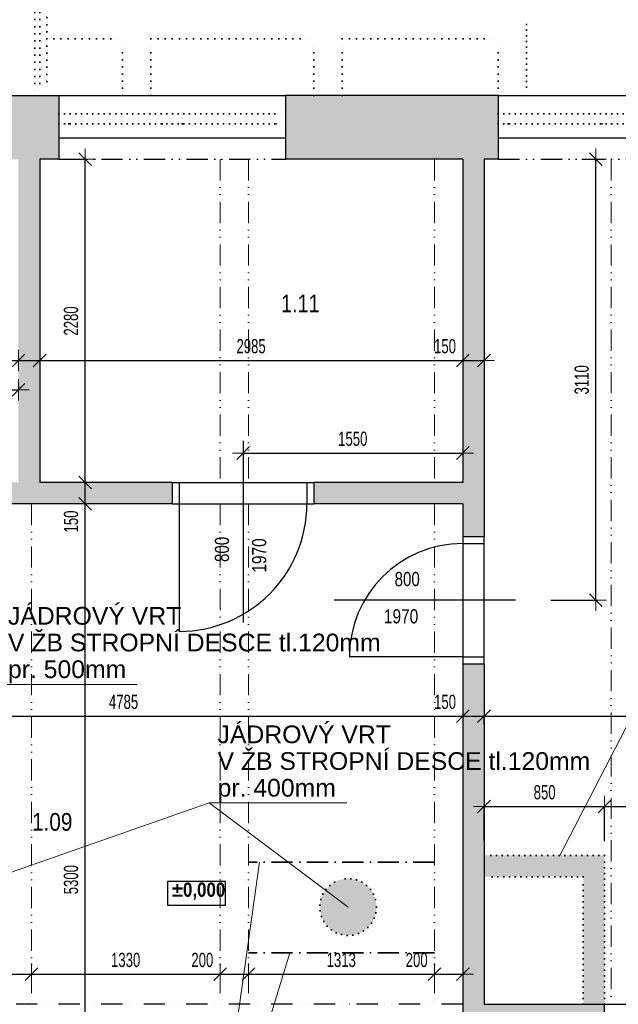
# Model space of a CAD drawing. Header units: millimetres. Extents: x -19215 to 25158, y -68454 to -42345.
# Tile 16 of 23: x 2101 to 6325, y -53567 to -46623. Entities that reach past the tile are written whole.
import ezdxf

# ---------------------------------------------------------------- set-up
doc = ezdxf.new("R2010")
doc.units = ezdxf.units.MM
doc.header["$PDMODE"] = 65
for name, pattern in [('Cerchovana_1', [250, 150, -50, 0, -50]), ('JIS_08_37', [50, 0, -50]), ('JIS_09_15', [300, 150, -50, 0, -50, 0, -50]), ('Teckovana 0.5x_2', [40, 0, -40])]:
    doc.linetypes.add(name, pattern=pattern)
for name, color, linetype, lineweight in [('XR$1$1.NP - STÁVAJÍCÍ_1', 7, 'Continuous', 25), ('XR$2$1.NP - KOTY_1', 7, 'Continuous', 25), ('XR$3$BOURÁNÍ_1', 7, 'Continuous', 25)]:
    doc.layers.add(name, color=color, linetype=linetype, lineweight=lineweight)
doc.styles.add('ARIAL', font='ARIAL.TTF')
doc.styles.add('ARIALNARROW', font='ARIALN.TTF')
doc.dimstyles.new('DIMSTYLE_11', dxfattribs={"dimtxt": 100, "dimasz": 150, "dimexe": 0, "dimexo": 0, "dimgap": 50, "dimtad": 2, "dimdec": 0, "dimrnd": 5, "dimdsep": 46, "dimtxsty": 'ARIALNARROW', "dimblk1": 'ALL_ML_STRICH', "dimblk2": 'ALL_ML_STRICH', "dimsah": 1, "dimcen": 0, "dimclrd": 96, "dimclre": 96, "dimclrt": 96, "dimadec": 0, "dimazin": 0, "dimtfac": 1, "dimtdec": 0, "dimtix": 1, "dimtmove": 2, "dimatfit": 3, "dimfxl": 0, "dimtvp": 1.2, "dimtzin": 0, "dimlwd": 0, "dimlwe": 13, "dimarcsym": 0})
doc.dimstyles.new('DIMSTYLE_3', dxfattribs={"dimtxt": 100, "dimasz": 150, "dimexe": 0, "dimexo": 0, "dimgap": 50, "dimtad": 2, "dimdec": 0, "dimrnd": 5, "dimdsep": 46, "dimtxsty": 'ARIALNARROW', "dimblk1": 'ALL_ML_STRICH', "dimblk2": 'ALL_ML_STRICH', "dimsah": 1, "dimcen": 0, "dimclrd": 96, "dimclre": 96, "dimclrt": 96, "dimadec": 0, "dimazin": 0, "dimtfac": 1, "dimtdec": 0, "dimtix": 1, "dimtmove": 2, "dimatfit": 3, "dimfxl": 0, "dimtzin": 0, "dimlwd": 0, "dimlwe": 13, "dimarcsym": 0})
doc.dimstyles.new('DIMSTYLE_5', dxfattribs={"dimtxt": 100, "dimasz": 150, "dimexe": 0, "dimexo": 0, "dimgap": 50, "dimtad": 2, "dimdec": 0, "dimrnd": 1, "dimzin": 12, "dimdsep": 46, "dimtxsty": 'ARIALNARROW', "dimblk1": 'ALL_ML_STRICH', "dimblk2": 'ALL_ML_STRICH', "dimsah": 1, "dimcen": 0, "dimclrd": 5, "dimclre": 5, "dimclrt": 5, "dimadec": 0, "dimazin": 0, "dimtfac": 1, "dimtdec": 0, "dimtix": 1, "dimtmove": 2, "dimatfit": 3, "dimfxl": 0, "dimtvp": 1.2, "dimtzin": 0, "dimlwd": 0, "dimlwe": 13, "dimarcsym": 0})
doc.dimstyles.new('DIMSTYLE_6', dxfattribs={"dimtxt": 100, "dimasz": 150, "dimexe": 0, "dimexo": 0, "dimgap": 50, "dimtad": 2, "dimdec": 0, "dimrnd": 1, "dimzin": 12, "dimdsep": 46, "dimtxsty": 'ARIALNARROW', "dimblk1": 'ALL_ML_STRICH', "dimblk2": 'ALL_ML_STRICH', "dimsah": 1, "dimcen": 0, "dimclrd": 5, "dimclre": 5, "dimclrt": 5, "dimadec": 0, "dimazin": 0, "dimtfac": 1, "dimtdec": 0, "dimtix": 1, "dimtmove": 2, "dimatfit": 3, "dimfxl": 0, "dimtzin": 0, "dimlwd": 0, "dimlwe": 13, "dimarcsym": 0})
doc.dimstyles.new('DIMSTYLE_7', dxfattribs={"dimtxt": 100, "dimasz": 150, "dimexe": 0, "dimexo": 0, "dimgap": 50, "dimtad": 2, "dimdec": 0, "dimrnd": 1, "dimzin": 12, "dimdsep": 46, "dimtxsty": 'ARIALNARROW', "dimblk1": 'ALL_ML_STRICH', "dimblk2": 'ALL_ML_STRICH', "dimsah": 1, "dimcen": 0, "dimclrd": 5, "dimclre": 5, "dimclrt": 5, "dimadec": 0, "dimazin": 0, "dimtfac": 1, "dimtdec": 0, "dimtix": 1, "dimtmove": 2, "dimatfit": 3, "dimfxl": 0, "dimtvp": 1.2, "dimtzin": 0, "dimlwd": 0, "dimlwe": 13, "dimarcsym": 0})
pattern_1 = [(0, (6000, 6000), (3000, 3000), [3000, -3000]), (90, (6000, 6000), (-3000, 3000), [3000, -3000])]

# ---------------------------------------------------------------- blocks, each defined once
blk = doc.blocks.new('ALL_ML_STRICH')
at = {"color": 0, "linetype": 'ByBlock', "lineweight": -2}
for p, q in [((0, -0.5), (0, 0.5)), ((-1, 0), (0.5, 0)), ((-0.3, -0.3), (0.3, 0.3))]:
    blk.add_line(p, q, dxfattribs=at)
blk = doc.blocks.new('*D32')
at = {"layer": 'DEFPOINTS', "color": 5, "linetype": 'Continuous', "lineweight": 13}
for p in [(1984.7, -53320.8), (2184.7, -53328.8), (1984.7, -53354.3)]:
    blk.add_point(p, dxfattribs=at)
at = {"layer": 'XR$1$1.NP - STÁVAJÍCÍ_1', "color": 5, "linetype": 'Continuous', "lineweight": -2}
for p, q in [((1984.7, -53354.3), (1984.7, -53354.3)), ((1984.7, -53354.3), (2184.7, -53354.3)), ((2184.7, -53354.3), (2184.7, -53354.3))]:
    blk.add_line(p, q, dxfattribs=at)
at = {"layer": 'XR$1$1.NP - STÁVAJÍCÍ_1', "color": 5, "linetype": 'Continuous', "lineweight": 13, "xscale": 150, "yscale": 150, "zscale": 150, "rotation": 180}
blk.add_blockref('ALL_ML_STRICH', (1984.7, -53354.3), dxfattribs=at)
at = {"layer": 'XR$1$1.NP - STÁVAJÍCÍ_1', "color": 5, "linetype": 'Continuous', "lineweight": 13, "xscale": 150, "yscale": 150, "zscale": 150}
blk.add_blockref('ALL_ML_STRICH', (2184.7, -53354.3), dxfattribs=at)
at = {"layer": 'XR$1$1.NP - STÁVAJÍCÍ_1', "color": 5, "linetype": 'Continuous', "lineweight": 13, "insert": (1859.5, -53254.3), "char_height": 100, "width": 243.429, "attachment_point": 5, "style": 'ARIALNARROW'}
blk.add_mtext('\\W0.81;\\A1;{200}', dxfattribs=at)
blk = doc.blocks.new('*D33')
at = {"layer": 'DEFPOINTS', "color": 5, "linetype": 'Continuous', "lineweight": 13}
for p in [(2184.7, -53328.8), (2184.7, -53354.3), (3514.7, -53352.7)]:
    blk.add_point(p, dxfattribs=at)
at = {"layer": 'XR$1$1.NP - STÁVAJÍCÍ_1', "color": 5, "linetype": 'Continuous', "lineweight": -2}
for p, q in [((2184.7, -53354.3), (2184.7, -53354.3)), ((2184.7, -53354.3), (3514.7, -53354.3)), ((3514.7, -53354.3), (3514.7, -53354.3))]:
    blk.add_line(p, q, dxfattribs=at)
at = {"layer": 'XR$1$1.NP - STÁVAJÍCÍ_1', "color": 5, "linetype": 'Continuous', "lineweight": 13, "xscale": 150, "yscale": 150, "zscale": 150, "rotation": 180}
blk.add_blockref('ALL_ML_STRICH', (2184.7, -53354.3), dxfattribs=at)
at = {"layer": 'XR$1$1.NP - STÁVAJÍCÍ_1', "color": 5, "linetype": 'Continuous', "lineweight": 13, "xscale": 150, "yscale": 150, "zscale": 150}
blk.add_blockref('ALL_ML_STRICH', (3514.7, -53354.3), dxfattribs=at)
at = {"layer": 'XR$1$1.NP - STÁVAJÍCÍ_1', "color": 5, "linetype": 'Continuous', "lineweight": 13, "insert": (2848.6, -53254.3), "char_height": 100, "width": 324.571, "attachment_point": 5, "style": 'ARIALNARROW'}
blk.add_mtext('\\W0.81;\\A1;{1330}', dxfattribs=at)
blk = doc.blocks.new('*D34')
at = {"layer": 'DEFPOINTS', "color": 5, "linetype": 'Continuous', "lineweight": 13}
for p in [(3514.7, -53352.7), (3514.7, -53354.3), (3714.7, -53348.7)]:
    blk.add_point(p, dxfattribs=at)
at = {"layer": 'XR$1$1.NP - STÁVAJÍCÍ_1', "color": 5, "linetype": 'Continuous', "lineweight": -2}
for p, q in [((3514.7, -53354.3), (3514.7, -53354.3)), ((3514.7, -53354.3), (3714.7, -53354.3)), ((3714.7, -53354.3), (3714.7, -53354.3))]:
    blk.add_line(p, q, dxfattribs=at)
at = {"layer": 'XR$1$1.NP - STÁVAJÍCÍ_1', "color": 5, "linetype": 'Continuous', "lineweight": 13, "xscale": 150, "yscale": 150, "zscale": 150, "rotation": 180}
blk.add_blockref('ALL_ML_STRICH', (3514.7, -53354.3), dxfattribs=at)
at = {"layer": 'XR$1$1.NP - STÁVAJÍCÍ_1', "color": 5, "linetype": 'Continuous', "lineweight": 13, "xscale": 150, "yscale": 150, "zscale": 150}
blk.add_blockref('ALL_ML_STRICH', (3714.7, -53354.3), dxfattribs=at)
at = {"layer": 'XR$1$1.NP - STÁVAJÍCÍ_1', "color": 5, "linetype": 'Continuous', "lineweight": 13, "insert": (3389.5, -53254.3), "char_height": 100, "width": 243.429, "attachment_point": 5, "style": 'ARIALNARROW'}
blk.add_mtext('\\W0.81;\\A1;{200}', dxfattribs=at)
blk = doc.blocks.new('*D35')
at = {"layer": 'DEFPOINTS', "color": 5, "linetype": 'Continuous', "lineweight": 13}
for p in [(3714.7, -53348.7), (3714.7, -53354.3), (5027.2, -53358.2)]:
    blk.add_point(p, dxfattribs=at)
at = {"layer": 'XR$1$1.NP - STÁVAJÍCÍ_1', "color": 5, "linetype": 'Continuous', "lineweight": -2}
for p, q in [((3714.7, -53354.3), (3714.7, -53354.3)), ((3714.7, -53354.3), (5027.2, -53354.3)), ((5027.2, -53354.3), (5027.2, -53354.3))]:
    blk.add_line(p, q, dxfattribs=at)
at = {"layer": 'XR$1$1.NP - STÁVAJÍCÍ_1', "color": 5, "linetype": 'Continuous', "lineweight": 13, "xscale": 150, "yscale": 150, "zscale": 150, "rotation": 180}
blk.add_blockref('ALL_ML_STRICH', (3714.7, -53354.3), dxfattribs=at)
at = {"layer": 'XR$1$1.NP - STÁVAJÍCÍ_1', "color": 5, "linetype": 'Continuous', "lineweight": 13, "xscale": 150, "yscale": 150, "zscale": 150}
blk.add_blockref('ALL_ML_STRICH', (5027.2, -53354.3), dxfattribs=at)
at = {"layer": 'XR$1$1.NP - STÁVAJÍCÍ_1', "color": 5, "linetype": 'Continuous', "lineweight": 13, "insert": (4369.8, -53254.3), "char_height": 100, "width": 324.571, "attachment_point": 5, "style": 'ARIALNARROW'}
blk.add_mtext('\\W0.81;\\A1;{1313}', dxfattribs=at)
blk = doc.blocks.new('*D36')
at = {"layer": 'DEFPOINTS', "color": 5, "linetype": 'Continuous', "lineweight": 13}
for p in [(5027.2, -53354.3), (5027.2, -53358.2), (5227.2, -53333.3)]:
    blk.add_point(p, dxfattribs=at)
at = {"layer": 'XR$1$1.NP - STÁVAJÍCÍ_1', "color": 5, "linetype": 'Continuous', "lineweight": -2}
for p, q in [((5027.2, -53354.3), (5027.2, -53354.3)), ((5027.2, -53354.3), (5227.2, -53354.3)), ((5227.2, -53354.3), (5227.2, -53354.3))]:
    blk.add_line(p, q, dxfattribs=at)
at = {"layer": 'XR$1$1.NP - STÁVAJÍCÍ_1', "color": 5, "linetype": 'Continuous', "lineweight": 13, "xscale": 150, "yscale": 150, "zscale": 150, "rotation": 180}
blk.add_blockref('ALL_ML_STRICH', (5027.2, -53354.3), dxfattribs=at)
at = {"layer": 'XR$1$1.NP - STÁVAJÍCÍ_1', "color": 5, "linetype": 'Continuous', "lineweight": 13, "xscale": 150, "yscale": 150, "zscale": 150}
blk.add_blockref('ALL_ML_STRICH', (5227.2, -53354.3), dxfattribs=at)
at = {"layer": 'XR$1$1.NP - STÁVAJÍCÍ_1', "color": 5, "linetype": 'Continuous', "lineweight": 13, "insert": (4902, -53254.3), "char_height": 100, "width": 243.429, "attachment_point": 5, "style": 'ARIALNARROW'}
blk.add_mtext('\\W0.81;\\A1;{200}', dxfattribs=at)
blk = doc.blocks.new('*D74')
at = {"layer": 'DEFPOINTS', "color": 96, "linetype": 'Continuous', "lineweight": 13}
for p in [(442.2, -51534.2), (442.2, -51534.2), (5227.2, -51534.6)]:
    blk.add_point(p, dxfattribs=at)
at = {"layer": 'XR$2$1.NP - KOTY_1', "color": 96, "linetype": 'Continuous', "lineweight": -2}
for p, q in [((5227.2, -51434.6), (5227.2, -51534.2)), ((442.2, -51534.2), (442.2, -51534.2)), ((442.2, -51534.2), (5227.2, -51534.2))]:
    blk.add_line(p, q, dxfattribs=at)
at = {"layer": 'XR$2$1.NP - KOTY_1', "color": 96, "linetype": 'Continuous', "lineweight": 13, "xscale": 150, "yscale": 150, "zscale": 150, "rotation": 180}
blk.add_blockref('ALL_ML_STRICH', (442.2, -51534.2), dxfattribs=at)
at = {"layer": 'XR$2$1.NP - KOTY_1', "color": 96, "linetype": 'Continuous', "lineweight": 13, "xscale": 150, "yscale": 150, "zscale": 150}
blk.add_blockref('ALL_ML_STRICH', (5227.2, -51534.2), dxfattribs=at)
at = {"layer": 'XR$2$1.NP - KOTY_1', "color": 96, "linetype": 'Continuous', "lineweight": 13, "insert": (2833.6, -51434.2), "char_height": 100, "width": 324.571, "attachment_point": 5, "style": 'ARIALNARROW'}
blk.add_mtext('\\W0.81;\\A1;{4785}', dxfattribs=at)
blk = doc.blocks.new('*D75')
at = {"layer": 'DEFPOINTS', "color": 96, "linetype": 'Continuous', "lineweight": 13}
for p in [(5377.2, -51492.6), (5227.2, -51534.2), (5227.2, -51534.6)]:
    blk.add_point(p, dxfattribs=at)
at = {"layer": 'XR$2$1.NP - KOTY_1', "color": 96, "linetype": 'Continuous', "lineweight": -2}
for p, q in [((5227.2, -51434.6), (5227.2, -51534.2)), ((5227.2, -51534.2), (5377.2, -51534.2)), ((5377.2, -51592.6), (5377.2, -51534.2))]:
    blk.add_line(p, q, dxfattribs=at)
at = {"layer": 'XR$2$1.NP - KOTY_1', "color": 96, "linetype": 'Continuous', "lineweight": 13, "xscale": 150, "yscale": 150, "zscale": 150, "rotation": 180}
blk.add_blockref('ALL_ML_STRICH', (5227.2, -51534.2), dxfattribs=at)
at = {"layer": 'XR$2$1.NP - KOTY_1', "color": 96, "linetype": 'Continuous', "lineweight": 13, "xscale": 150, "yscale": 150, "zscale": 150}
blk.add_blockref('ALL_ML_STRICH', (5377.2, -51534.2), dxfattribs=at)
at = {"layer": 'XR$2$1.NP - KOTY_1', "color": 96, "linetype": 'Continuous', "lineweight": 13, "insert": (5102, -51434.2), "char_height": 100, "width": 243.429, "attachment_point": 5, "style": 'ARIALNARROW'}
blk.add_mtext('\\W0.81;\\A1;{150}', dxfattribs=at)
blk = doc.blocks.new('*D76')
at = {"layer": 'DEFPOINTS', "color": 96, "linetype": 'Continuous', "lineweight": 13}
for p in [(5377.2, -51492.6), (5377.2, -51534.2), (17177.2, -51545.2)]:
    blk.add_point(p, dxfattribs=at)
at = {"layer": 'XR$2$1.NP - KOTY_1', "color": 96, "linetype": 'Continuous', "lineweight": -2}
for p, q in [((17177.2, -51445.2), (17177.2, -51534.2)), ((5377.2, -51592.6), (5377.2, -51534.2)), ((5377.2, -51534.2), (17177.2, -51534.2))]:
    blk.add_line(p, q, dxfattribs=at)
at = {"layer": 'XR$2$1.NP - KOTY_1', "color": 96, "linetype": 'Continuous', "lineweight": 13, "xscale": 150, "yscale": 150, "zscale": 150, "rotation": 180}
blk.add_blockref('ALL_ML_STRICH', (5377.2, -51534.2), dxfattribs=at)
at = {"layer": 'XR$2$1.NP - KOTY_1', "color": 96, "linetype": 'Continuous', "lineweight": 13, "xscale": 150, "yscale": 150, "zscale": 150}
blk.add_blockref('ALL_ML_STRICH', (17177.2, -51534.2), dxfattribs=at)
at = {"layer": 'XR$2$1.NP - KOTY_1', "color": 96, "linetype": 'Continuous', "lineweight": 13, "insert": (11272.5, -51434.2), "char_height": 100, "width": 405.714, "attachment_point": 5, "style": 'ARIALNARROW'}
blk.add_mtext('\\W0.81;\\A1;{11800}', dxfattribs=at)
blk = doc.blocks.new('*D87')
at = {"layer": 'DEFPOINTS', "color": 96, "linetype": 'Continuous', "lineweight": 13}
for p in [(5377.2, -52171.9), (5377.2, -52516.7), (6227.2, -52516.7)]:
    blk.add_point(p, dxfattribs=at)
at = {"layer": 'XR$2$1.NP - KOTY_1', "color": 96, "linetype": 'Continuous', "lineweight": -2}
for p, q in [((5377.2, -52416.7), (5377.2, -52171.9)), ((5377.2, -52171.9), (6227.2, -52171.9)), ((6227.2, -52416.7), (6227.2, -52171.9))]:
    blk.add_line(p, q, dxfattribs=at)
at = {"layer": 'XR$2$1.NP - KOTY_1', "color": 96, "linetype": 'Continuous', "lineweight": 13, "xscale": 150, "yscale": 150, "zscale": 150, "rotation": 180}
blk.add_blockref('ALL_ML_STRICH', (5377.2, -52171.9), dxfattribs=at)
at = {"layer": 'XR$2$1.NP - KOTY_1', "color": 96, "linetype": 'Continuous', "lineweight": 13, "xscale": 150, "yscale": 150, "zscale": 150}
blk.add_blockref('ALL_ML_STRICH', (6227.2, -52171.9), dxfattribs=at)
at = {"layer": 'XR$2$1.NP - KOTY_1', "color": 96, "linetype": 'Continuous', "lineweight": 13, "insert": (5804.7, -52071.9), "char_height": 100, "width": 243.429, "attachment_point": 5, "style": 'ARIALNARROW'}
blk.add_mtext('\\W0.81;\\A1;{850}', dxfattribs=at)
blk = doc.blocks.new('*D88')
at = {"layer": 'DEFPOINTS', "color": 96, "linetype": 'Continuous', "lineweight": 13}
for p in [(6227.2, -52171.9), (6227.2, -52516.7), (7527.2, -52605)]:
    blk.add_point(p, dxfattribs=at)
at = {"layer": 'XR$2$1.NP - KOTY_1', "color": 96, "linetype": 'Continuous', "lineweight": -2}
for p, q in [((6227.2, -52416.7), (6227.2, -52171.9)), ((6227.2, -52171.9), (7527.2, -52171.9)), ((7527.2, -52505), (7527.2, -52171.9))]:
    blk.add_line(p, q, dxfattribs=at)
at = {"layer": 'XR$2$1.NP - KOTY_1', "color": 96, "linetype": 'Continuous', "lineweight": 13, "xscale": 150, "yscale": 150, "zscale": 150, "rotation": 180}
blk.add_blockref('ALL_ML_STRICH', (6227.2, -52171.9), dxfattribs=at)
at = {"layer": 'XR$2$1.NP - KOTY_1', "color": 96, "linetype": 'Continuous', "lineweight": 13, "xscale": 150, "yscale": 150, "zscale": 150}
blk.add_blockref('ALL_ML_STRICH', (7527.2, -52171.9), dxfattribs=at)
at = {"layer": 'XR$2$1.NP - KOTY_1', "color": 96, "linetype": 'Continuous', "lineweight": 13, "insert": (6876.1, -52071.9), "char_height": 100, "width": 324.571, "attachment_point": 5, "style": 'ARIALNARROW'}
blk.add_mtext('\\W0.81;\\A1;{1300}', dxfattribs=at)
blk = doc.blocks.new('*D100')
at = {"layer": 'DEFPOINTS', "color": 96, "linetype": 'Continuous', "lineweight": 13}
for p in [(2559.7, -50036.7), (2557.3, -55336.7), (2563.4, -55336.7)]:
    blk.add_point(p, dxfattribs=at)
at = {"layer": 'XR$2$1.NP - KOTY_1', "color": 96, "linetype": 'Continuous', "lineweight": -2}
for p, q in [((2659.7, -50036.7), (2563.4, -50036.7)), ((2563.4, -55336.7), (2563.4, -50036.7)), ((2657.3, -55336.7), (2563.4, -55336.7))]:
    blk.add_line(p, q, dxfattribs=at)
at = {"layer": 'XR$2$1.NP - KOTY_1', "color": 96, "linetype": 'Continuous', "lineweight": 13, "xscale": 150, "yscale": 150, "zscale": 150}
for p, rotation in [((2563.4, -50036.7), 90), ((2563.4, -55336.7), 270)]:
    blk.add_blockref('ALL_ML_STRICH', p, dxfattribs=dict(at, rotation=rotation))
at = {"layer": 'XR$2$1.NP - KOTY_1', "color": 96, "linetype": 'Continuous', "lineweight": 13, "insert": (2463.4, -52687.7), "char_height": 100, "width": 324.571, "attachment_point": 5, "rotation": 90, "style": 'ARIALNARROW'}
blk.add_mtext('\\W0.81;\\A1;{5300}', dxfattribs=at)
blk = doc.blocks.new('*D101')
at = {"layer": 'DEFPOINTS', "color": 96, "linetype": 'Continuous', "lineweight": 13}
for p in [(2559.7, -49886.7), (2559.7, -50036.7), (2563.4, -50036.7)]:
    blk.add_point(p, dxfattribs=at)
at = {"layer": 'XR$2$1.NP - KOTY_1', "color": 96, "linetype": 'Continuous', "lineweight": -2}
for p, q in [((2659.7, -49886.7), (2563.4, -49886.7)), ((2563.4, -50036.7), (2563.4, -49886.7)), ((2659.7, -50036.7), (2563.4, -50036.7))]:
    blk.add_line(p, q, dxfattribs=at)
at = {"layer": 'XR$2$1.NP - KOTY_1', "color": 96, "linetype": 'Continuous', "lineweight": 13, "xscale": 150, "yscale": 150, "zscale": 150}
for p, rotation in [((2563.4, -49886.7), 90), ((2563.4, -50036.7), 270)]:
    blk.add_blockref('ALL_ML_STRICH', p, dxfattribs=dict(at, rotation=rotation))
at = {"layer": 'XR$2$1.NP - KOTY_1', "color": 96, "linetype": 'Continuous', "lineweight": 13, "insert": (2463.4, -50161.8), "char_height": 100, "width": 243.429, "attachment_point": 5, "rotation": 90, "style": 'ARIALNARROW'}
blk.add_mtext('\\W0.81;\\A1;{150}', dxfattribs=at)
blk = doc.blocks.new('*D102')
at = {"layer": 'DEFPOINTS', "color": 96, "linetype": 'Continuous', "lineweight": 13}
for p in [(2576.4, -47606.7), (2559.7, -49886.7), (2563.4, -49886.7)]:
    blk.add_point(p, dxfattribs=at)
at = {"layer": 'XR$2$1.NP - KOTY_1', "color": 96, "linetype": 'Continuous', "lineweight": -2}
for p, q in [((2476.4, -47606.7), (2563.4, -47606.7)), ((2563.4, -49886.7), (2563.4, -47606.7)), ((2659.7, -49886.7), (2563.4, -49886.7))]:
    blk.add_line(p, q, dxfattribs=at)
at = {"layer": 'XR$2$1.NP - KOTY_1', "color": 96, "linetype": 'Continuous', "lineweight": 13, "xscale": 150, "yscale": 150, "zscale": 150}
for p, rotation in [((2563.4, -47606.7), 90), ((2563.4, -49886.7), 270)]:
    blk.add_blockref('ALL_ML_STRICH', p, dxfattribs=dict(at, rotation=rotation))
at = {"layer": 'XR$2$1.NP - KOTY_1', "color": 96, "linetype": 'Continuous', "lineweight": 13, "insert": (2463.4, -48747.7), "char_height": 100, "width": 324.571, "attachment_point": 5, "rotation": 90, "style": 'ARIALNARROW'}
blk.add_mtext('\\W0.81;\\A1;{2280}', dxfattribs=at)
blk = doc.blocks.new('*D128')
at = {"layer": 'DEFPOINTS', "color": 96, "linetype": 'Continuous', "lineweight": 13}
for p in [(3677.2, -49678.9), (3677.2, -49700.4), (5227.2, -49700.4)]:
    blk.add_point(p, dxfattribs=at)
at = {"layer": 'XR$2$1.NP - KOTY_1', "color": 96, "linetype": 'Continuous', "lineweight": -2}
for p, q in [((3677.2, -49600.4), (3677.2, -49678.9)), ((5227.2, -49600.4), (5227.2, -49678.9)), ((3677.2, -49678.9), (5227.2, -49678.9))]:
    blk.add_line(p, q, dxfattribs=at)
at = {"layer": 'XR$2$1.NP - KOTY_1', "color": 96, "linetype": 'Continuous', "lineweight": 13, "xscale": 150, "yscale": 150, "zscale": 150, "rotation": 180}
blk.add_blockref('ALL_ML_STRICH', (3677.2, -49678.9), dxfattribs=at)
at = {"layer": 'XR$2$1.NP - KOTY_1', "color": 96, "linetype": 'Continuous', "lineweight": 13, "xscale": 150, "yscale": 150, "zscale": 150}
blk.add_blockref('ALL_ML_STRICH', (5227.2, -49678.9), dxfattribs=at)
at = {"layer": 'XR$2$1.NP - KOTY_1', "color": 96, "linetype": 'Continuous', "lineweight": 13, "insert": (4451.1, -49578.9), "char_height": 100, "width": 324.571, "attachment_point": 5, "style": 'ARIALNARROW'}
blk.add_mtext('\\W0.81;\\A1;{1550}', dxfattribs=at)
blk = doc.blocks.new('*D130')
at = {"layer": 'DEFPOINTS', "color": 96, "linetype": 'Continuous', "lineweight": 13}
for p in [(1292.2, -49233.8), (1292.2, -49306), (2092.2, -49306)]:
    blk.add_point(p, dxfattribs=at)
at = {"layer": 'XR$2$1.NP - KOTY_1', "color": 96, "linetype": 'Continuous', "lineweight": -2}
for p, q in [((1292.2, -49206), (1292.2, -49233.8)), ((2092.2, -49206), (2092.2, -49233.8)), ((1292.2, -49233.8), (2092.2, -49233.8))]:
    blk.add_line(p, q, dxfattribs=at)
at = {"layer": 'XR$2$1.NP - KOTY_1', "color": 96, "linetype": 'Continuous', "lineweight": 13, "xscale": 150, "yscale": 150, "zscale": 150, "rotation": 180}
blk.add_blockref('ALL_ML_STRICH', (1292.2, -49233.8), dxfattribs=at)
at = {"layer": 'XR$2$1.NP - KOTY_1', "color": 96, "linetype": 'Continuous', "lineweight": 13, "xscale": 150, "yscale": 150, "zscale": 150}
blk.add_blockref('ALL_ML_STRICH', (2092.2, -49233.8), dxfattribs=at)
at = {"layer": 'XR$2$1.NP - KOTY_1', "color": 96, "linetype": 'Continuous', "lineweight": 13, "insert": (1694.7, -49133.8), "char_height": 100, "width": 243.429, "attachment_point": 5, "style": 'ARIALNARROW'}
blk.add_mtext('\\W0.81;\\A1;{800}', dxfattribs=at)
blk = doc.blocks.new('*D162')
at = {"layer": 'DEFPOINTS', "color": 96, "linetype": 'Continuous', "lineweight": 13}
for p in [(6166.5, -47606.7), (5748.7, -50716.7), (6166.5, -50716.7)]:
    blk.add_point(p, dxfattribs=at)
at = {"layer": 'XR$2$1.NP - KOTY_1', "color": 96, "linetype": 'Continuous', "lineweight": -2}
for p, q in [((6066.5, -47606.7), (6166.5, -47606.7)), ((6166.5, -50716.7), (6166.5, -47606.7)), ((5848.7, -50716.7), (6166.5, -50716.7))]:
    blk.add_line(p, q, dxfattribs=at)
at = {"layer": 'XR$2$1.NP - KOTY_1', "color": 96, "linetype": 'Continuous', "lineweight": 13, "xscale": 150, "yscale": 150, "zscale": 150}
for p, rotation in [((6166.5, -47606.7), 90), ((6166.5, -50716.7), 270)]:
    blk.add_blockref('ALL_ML_STRICH', p, dxfattribs=dict(at, rotation=rotation))
at = {"layer": 'XR$2$1.NP - KOTY_1', "color": 96, "linetype": 'Continuous', "lineweight": 13, "insert": (6066.5, -49162.7), "char_height": 100, "width": 324.571, "attachment_point": 5, "rotation": 90, "style": 'ARIALNARROW'}
blk.add_mtext('\\W0.81;\\A1;{3110}', dxfattribs=at)
blk = doc.blocks.new('*D261')
at = {"layer": 'DEFPOINTS', "color": 96, "linetype": 'Continuous', "lineweight": 13}
for p in [(442.2, -48865.4), (442.2, -49026), (2092.2, -49026)]:
    blk.add_point(p, dxfattribs=at)
at = {"layer": 'XR$2$1.NP - KOTY_1', "color": 96, "linetype": 'Continuous', "lineweight": -2}
for p, q in [((442.2, -48965.4), (442.2, -49026)), ((442.2, -49026), (2092.2, -49026)), ((2092.2, -49026), (2092.2, -49026))]:
    blk.add_line(p, q, dxfattribs=at)
at = {"layer": 'XR$2$1.NP - KOTY_1', "color": 96, "linetype": 'Continuous', "lineweight": 13, "xscale": 150, "yscale": 150, "zscale": 150, "rotation": 180}
blk.add_blockref('ALL_ML_STRICH', (442.2, -49026), dxfattribs=at)
at = {"layer": 'XR$2$1.NP - KOTY_1', "color": 96, "linetype": 'Continuous', "lineweight": 13, "xscale": 150, "yscale": 150, "zscale": 150}
blk.add_blockref('ALL_ML_STRICH', (2092.2, -49026), dxfattribs=at)
at = {"layer": 'XR$2$1.NP - KOTY_1', "color": 96, "linetype": 'Continuous', "lineweight": 13, "insert": (1266.1, -48926), "char_height": 100, "width": 324.571, "attachment_point": 5, "style": 'ARIALNARROW'}
blk.add_mtext('\\W0.81;\\A1;{1650}', dxfattribs=at)
blk = doc.blocks.new('*D262')
at = {"layer": 'DEFPOINTS', "color": 96, "linetype": 'Continuous', "lineweight": 13}
for p in [(2092.2, -49026), (2092.2, -49026), (2242.2, -49026)]:
    blk.add_point(p, dxfattribs=at)
at = {"layer": 'XR$2$1.NP - KOTY_1', "color": 96, "linetype": 'Continuous', "lineweight": -2}
for p, q in [((2092.2, -49026), (2092.2, -49026)), ((2092.2, -49026), (2242.2, -49026)), ((2242.2, -49026), (2242.2, -49026))]:
    blk.add_line(p, q, dxfattribs=at)
at = {"layer": 'XR$2$1.NP - KOTY_1', "color": 96, "linetype": 'Continuous', "lineweight": 13, "xscale": 150, "yscale": 150, "zscale": 150, "rotation": 180}
blk.add_blockref('ALL_ML_STRICH', (2092.2, -49026), dxfattribs=at)
at = {"layer": 'XR$2$1.NP - KOTY_1', "color": 96, "linetype": 'Continuous', "lineweight": 13, "xscale": 150, "yscale": 150, "zscale": 150}
blk.add_blockref('ALL_ML_STRICH', (2242.2, -49026), dxfattribs=at)
at = {"layer": 'XR$2$1.NP - KOTY_1', "color": 96, "linetype": 'Continuous', "lineweight": 13, "insert": (1967, -48926), "char_height": 100, "width": 243.429, "attachment_point": 5, "style": 'ARIALNARROW'}
blk.add_mtext('\\W0.81;\\A1;{150}', dxfattribs=at)
blk = doc.blocks.new('*D263')
at = {"layer": 'DEFPOINTS', "color": 96, "linetype": 'Continuous', "lineweight": 13}
for p in [(2242.2, -49026), (2242.2, -49026), (5227.2, -49026)]:
    blk.add_point(p, dxfattribs=at)
at = {"layer": 'XR$2$1.NP - KOTY_1', "color": 96, "linetype": 'Continuous', "lineweight": -2}
for p, q in [((2242.2, -49026), (2242.2, -49026)), ((2242.2, -49026), (5227.2, -49026)), ((5227.2, -49026), (5227.2, -49026))]:
    blk.add_line(p, q, dxfattribs=at)
at = {"layer": 'XR$2$1.NP - KOTY_1', "color": 96, "linetype": 'Continuous', "lineweight": 13, "xscale": 150, "yscale": 150, "zscale": 150, "rotation": 180}
blk.add_blockref('ALL_ML_STRICH', (2242.2, -49026), dxfattribs=at)
at = {"layer": 'XR$2$1.NP - KOTY_1', "color": 96, "linetype": 'Continuous', "lineweight": 13, "xscale": 150, "yscale": 150, "zscale": 150}
blk.add_blockref('ALL_ML_STRICH', (5227.2, -49026), dxfattribs=at)
at = {"layer": 'XR$2$1.NP - KOTY_1', "color": 96, "linetype": 'Continuous', "lineweight": 13, "insert": (3733.6, -48926), "char_height": 100, "width": 324.571, "attachment_point": 5, "style": 'ARIALNARROW'}
blk.add_mtext('\\W0.81;\\A1;{2985}', dxfattribs=at)
blk = doc.blocks.new('*D264')
at = {"layer": 'DEFPOINTS', "color": 96, "linetype": 'Continuous', "lineweight": 13}
for p in [(5227.2, -49026), (5227.2, -49026), (5377.2, -49026)]:
    blk.add_point(p, dxfattribs=at)
at = {"layer": 'XR$2$1.NP - KOTY_1', "color": 96, "linetype": 'Continuous', "lineweight": -2}
for p, q in [((5227.2, -49026), (5227.2, -49026)), ((5227.2, -49026), (5377.2, -49026)), ((5377.2, -49026), (5377.2, -49026))]:
    blk.add_line(p, q, dxfattribs=at)
at = {"layer": 'XR$2$1.NP - KOTY_1', "color": 96, "linetype": 'Continuous', "lineweight": 13, "xscale": 150, "yscale": 150, "zscale": 150, "rotation": 180}
blk.add_blockref('ALL_ML_STRICH', (5227.2, -49026), dxfattribs=at)
at = {"layer": 'XR$2$1.NP - KOTY_1', "color": 96, "linetype": 'Continuous', "lineweight": 13, "xscale": 150, "yscale": 150, "zscale": 150}
blk.add_blockref('ALL_ML_STRICH', (5377.2, -49026), dxfattribs=at)
at = {"layer": 'XR$2$1.NP - KOTY_1', "color": 96, "linetype": 'Continuous', "lineweight": 13, "insert": (5102, -48926), "char_height": 100, "width": 243.429, "attachment_point": 5, "style": 'ARIALNARROW'}
blk.add_mtext('\\W0.81;\\A1;{150}', dxfattribs=at)

msp = doc.modelspace()

# ---------------------------------------------------------------- hatches: boundary and pattern name
at = {"layer": 'XR$1$1.NP - STÁVAJÍCÍ_1', "linetype": 'Continuous', "lineweight": 35}
h = msp.add_hatch(dxfattribs=at)
h.set_pattern_fill('VZOR', scale=3000, style=0, pattern_type=2)
h.set_pattern_definition(pattern_1)
h.paths.add_polyline_path([(2827.2, -46776.7), (2292.2, -46776.7), (2292.2, -47176.7), (2827.2, -47176.7)], flags=0)
h = msp.add_hatch(dxfattribs=at)
h.set_pattern_fill('VZOR', scale=3000, style=0, pattern_type=2)
h.set_pattern_definition(pattern_1)
h.paths.add_polyline_path([(3027.2, -47176.7), (4177.2, -47176.7), (4177.2, -46776.7), (3027.2, -46776.7)], flags=0)
h = msp.add_hatch(dxfattribs=at)
h.set_pattern_fill('VZOR', scale=3000, style=0, pattern_type=2)
h.set_pattern_definition(pattern_1)
h.paths.add_polyline_path([(5477.2, -46777.1), (4377.2, -46777.1), (4377.2, -47177.1), (5477.2, -47177.1)], flags=0)
at = {"layer": 'XR$1$1.NP - STÁVAJÍCÍ_1', "linetype": 'Continuous', "lineweight": 13}
for points in [[(2242.2, -47606.7), (2377.2, -47606.7), (2377.2, -47156.7), (2042.2, -47156.7), (2042.2, -47606.7), (2092.2, -47606.7), (2092.2, -49886.7), (2042.2, -49886.7), (2042.2, -50036.7), (3177.2, -50036.7), (3177.2, -49886.7), (2242.2, -49886.7)], [(5477.2, -47156.7), (3977.2, -47156.7), (3977.2, -47606.7), (5227.2, -47606.7), (5227.2, -49886.7), (4177.2, -49886.7), (4177.2, -50036.7), (5227.2, -50036.7), (5227.2, -50266.7), (5377.2, -50266.7), (5377.2, -47606.7), (5477.2, -47606.7)], [(6227.2, -53566.7), (5377.2, -53566.7), (5377.2, -51166.7), (5227.2, -51166.7), (5227.2, -54266.7), (5377.2, -54266.7), (5377.2, -54166.7), (8477.2, -54166.7), (8477.2, -53566.7), (7527.2, -53566.7), (7527.2, -54016.7), (6227.2, -54016.7)]]:
    msp.add_hatch(color=254, dxfattribs=at).paths.add_polyline_path(points)
at = {"layer": 'XR$3$BOURÁNÍ_1', "linetype": 'Continuous', "lineweight": 35}
for points in [[(5377.2, -52666.7), (6077.2, -52666.7), (6077.2, -53566.7), (6227.2, -53566.7), (6227.2, -52516.7), (5377.2, -52516.7)], [(4615.3, -52846.1), (4606.3, -52812.4), (4591.6, -52780.8), (4571.6, -52752.2), (4546.9, -52727.6), (4518.4, -52707.6), (4486.8, -52692.8), (4453.1, -52683.8), (4418.4, -52680.8), (4383.6, -52683.8), (4350, -52692.8), (4318.4, -52707.6), (4289.8, -52727.6), (4265.2, -52752.2), (4245.2, -52780.8), (4230.4, -52812.4), (4221.4, -52846.1), (4218.4, -52880.8), (4221.4, -52915.5), (4230.4, -52949.2), (4245.2, -52980.8), (4265.2, -53009.3), (4289.8, -53034), (4318.4, -53054), (4350, -53068.7), (4383.6, -53077.7), (4418.4, -53080.8), (4453.1, -53077.7), (4486.8, -53068.7), (4518.4, -53054), (4546.9, -53034), (4571.6, -53009.3), (4591.6, -52980.8), (4606.3, -52949.2), (4615.3, -52915.5), (4618.4, -52880.8)]]:
    msp.add_hatch(color=2, dxfattribs=at).paths.add_polyline_path(points)

# ---------------------------------------------------------------- linework, layer by layer
at = {"layer": 'XR$1$1.NP - STÁVAJÍCÍ_1', "color": 7, "linetype": 'JIS_08_37', "lineweight": 35}
for p, q in [((2207.2, -43666.7), (2207.2, -47156.7)), ((2242.2, -43666.7), (2242.2, -47156.7)), ((2292.2, -45906.7), (2292.2, -47156.7)), ((2292.2, -46756.7), (2827.2, -46756.7)), ((2827.2, -47156.7), (2827.2, -46756.7)), ((3027.2, -47156.7), (3027.2, -46756.7)), ((3027.2, -46756.7), (4177.2, -46756.7)), ((4177.2, -47156.7), (4177.2, -46756.7)), ((4377.2, -46756.7), (5477.2, -46756.7)), ((4377.2, -47156.7), (4377.2, -46756.7)), ((5477.2, -47156.7), (5477.2, -46756.7))]:
    msp.add_line(p, q, dxfattribs=at)
at = {"layer": 'XR$1$1.NP - STÁVAJÍCÍ_1', "color": 250, "linetype": 'Continuous', "lineweight": 25}
for p, q in [((2042.2, -47156.7), (2377.2, -47156.7)), ((2377.2, -47156.7), (2377.2, -47606.7)), ((2377.2, -47156.7), (3977.2, -47156.7)), ((3977.2, -47156.7), (3977.2, -47606.7)), ((5477.2, -47156.7), (3977.2, -47156.7)), ((5477.2, -47156.7), (5477.2, -47606.7)), ((5477.2, -47156.7), (7877.2, -47156.7)), ((2377.2, -47456.7), (3977.2, -47456.7)), ((5477.2, -47456.7), (7877.2, -47456.7)), ((2242.2, -47606.7), (2242.2, -49886.7)), ((2377.2, -47606.7), (2242.2, -47606.7)), ((5227.2, -47606.7), (3977.2, -47606.7)), ((5227.2, -47606.7), (5227.2, -49886.7)), ((5377.2, -47606.7), (5377.2, -50266.7)), ((5477.2, -47606.7), (5377.2, -47606.7)), ((3177.2, -49886.7), (2242.2, -49886.7)), ((3177.2, -49886.7), (4177.2, -49886.7)), ((3177.2, -49886.7), (3177.2, -50036.7)), ((3227.2, -49886.7), (3227.2, -50036.7)), ((4127.2, -49886.7), (4127.2, -50036.7)), ((5227.2, -49886.7), (4177.2, -49886.7)), ((4177.2, -49886.7), (4177.2, -50036.7)), ((3177.2, -50036.7), (2042.2, -50036.7)), ((3177.2, -50036.7), (4177.2, -50036.7)), ((3227.2, -50036.7), (3227.2, -50936.7)), ((5227.2, -50036.7), (4177.2, -50036.7)), ((5227.2, -50036.7), (5227.2, -50266.7)), ((5227.2, -50266.7), (5377.2, -50266.7)), ((5227.2, -50266.7), (5227.2, -51166.7)), ((5377.2, -51166.7), (5377.2, -50266.7)), ((5227.2, -50316.7), (5377.2, -50316.7)), ((5227.2, -51116.7), (4427.2, -51116.7)), ((5227.2, -51116.7), (5377.2, -51116.7)), ((5227.2, -51166.7), (5377.2, -51166.7)), ((5227.2, -51166.7), (5227.2, -54266.7)), ((5377.2, -51166.7), (5377.2, -53566.7)), ((5377.2, -53566.7), (7527.2, -53566.7)), ((6227.2, -54016.7), (6227.2, -53566.7))]:
    msp.add_line(p, q, dxfattribs=at)
at = {"layer": 'XR$1$1.NP - STÁVAJÍCÍ_1', "color": 7, "linetype": 'Teckovana 0.5x_2', "lineweight": 35}
for p, q in [((2377.2, -47286.7), (3977.2, -47286.7)), ((2447.2, -47356.7), (2447.2, -47286.7)), ((3107.2, -47356.7), (3107.2, -47286.7)), ((3177.2, -47356.7), (3177.2, -47286.7)), ((3247.2, -47356.7), (3247.2, -47286.7)), ((3907.2, -47356.7), (3907.2, -47286.7)), ((5477.2, -47286.7), (7877.2, -47286.7)), ((5547.2, -47356.7), (5547.2, -47286.7)), ((6207.2, -47356.7), (6207.2, -47286.7)), ((6277.2, -47356.7), (6277.2, -47286.7)), ((2377.2, -47356.7), (3977.2, -47356.7)), ((5477.2, -47356.7), (7877.2, -47356.7))]:
    msp.add_line(p, q, dxfattribs=at)
at = {"layer": 'XR$1$1.NP - STÁVAJÍCÍ_1', "color": 250, "linetype": 'JIS_09_15', "lineweight": 25}
for p, q in [((2377.2, -47606.7), (3977.2, -47606.7)), ((5477.2, -47606.7), (7877.2, -47606.7)), ((5227.2, -53566.7), (442.2, -53566.7))]:
    msp.add_line(p, q, dxfattribs=at)
at = {"layer": 'XR$1$1.NP - STÁVAJÍCÍ_1', "color": 8, "linetype": 'JIS_09_15', "lineweight": 13}
for p, q in [((3514.7, -47606.7), (3514.7, -49886.7)), ((3714.7, -47606.7), (3714.7, -49886.7)), ((5027.2, -47606.7), (5027.2, -49886.7)), ((6274.7, -47606.7), (6274.7, -53566.7)), ((2184.7, -50036.7), (2184.7, -53566.7)), ((3514.7, -50036.7), (3514.7, -53566.7)), ((3714.7, -50036.7), (3714.7, -53566.7)), ((5027.2, -50036.7), (5027.2, -53566.7))]:
    msp.add_line(p, q, dxfattribs=at)
at = {"layer": 'XR$1$1.NP - STÁVAJÍCÍ_1', "color": 250, "linetype": 'Continuous', "lineweight": 25}
for centre, radius, start, end in [((3227.2, -50036.7), 900, 270, 0), ((5227.2, -51116.7), 800, 90, 180)]:
    msp.add_arc(centre, radius, start, end, dxfattribs=at)
at = {"layer": 'XR$2$1.NP - KOTY_1', "color": 96, "linetype": 'Continuous', "lineweight": 25}
for p, q in [((3677.2, -49593.2), (3677.2, -50874.2)), ((5600.1, -50716.7), (4319.1, -50716.7))]:
    msp.add_line(p, q, dxfattribs=at)
msp.add_lwpolyline([(3144.6, -52867.3), (3552.2, -52867.3), (3552.2, -52700.7), (3144.6, -52700.7), (3144.6, -52867.3)], dxfattribs=at)
at = {"layer": 'XR$3$BOURÁNÍ_1', "color": 250, "linetype": 'Teckovana 0.5x_2', "lineweight": 35}
msp.add_line((5677.2, -46656.7), (5677.2, -47156.7), dxfattribs=at)
at = {"layer": 'XR$3$BOURÁNÍ_1', "color": 7, "linetype": 'Continuous', "lineweight": 13}
for p, q in [((5912, -52516.7), (6574.8, -51234.6)), ((1959.2, -51310.2), (2929.2, -51310.2)), ((1334.1, -52884.1), (3438.1, -52146.2)), ((3438.1, -52146.2), (4408.1, -52146.2)), ((3438.1, -52146.2), (4418.4, -52880.8)), ((3444.2, -55056.9), (3792.3, -52563.5)), ((3444.2, -55056.9), (4006, -53204.6))]:
    msp.add_line(p, q, dxfattribs=at)
at = {"layer": 'XR$3$BOURÁNÍ_1', "color": 1, "linetype": 'Cerchovana_1', "lineweight": 35}
for p, q in [((5027.2, -52563.5), (3714.7, -52563.5)), ((5027.2, -53204.6), (3714.7, -53204.6))]:
    msp.add_line(p, q, dxfattribs=at)
at = {"layer": 'XR$3$BOURÁNÍ_1', "color": 7, "linetype": 'Teckovana 0.5x_2', "lineweight": 35}
for p, q in [((6227.2, -52516.7), (5377.2, -52516.7)), ((6227.2, -53566.7), (6227.2, -52516.7)), ((6077.2, -52666.7), (5377.2, -52666.7)), ((6077.2, -53566.7), (6077.2, -52666.7))]:
    msp.add_line(p, q, dxfattribs=at)
msp.add_circle((4418.4, -52880.8), 200, dxfattribs=at)

# ---------------------------------------------------------------- texts
at = {"layer": 'XR$1$1.NP - STÁVAJÍCÍ_1', "color": 250, "linetype": 'Continuous', "lineweight": 25, "char_height": 125, "attachment_point": 1, "style": 'ARIAL'}
for s, insert, width in [('\\W0.80;1.11', (3944.8, -48561.8), 345.96), ('\\W0.84;1.09', (2187.6, -52217.6), 348.7)]:
    msp.add_mtext(s, dxfattribs=dict(at, insert=insert, width=width))
at = {"layer": 'XR$2$1.NP - KOTY_1', "color": 96, "linetype": 'Continuous', "lineweight": 18, "char_height": 100, "attachment_point": 5, "rotation": 90, "style": 'ARIALNARROW'}
for s, insert, width in [('\\W0.93;800', (3528.6, -50358.3), 225.547), ('\\W0.95;1970', (3791.3, -50401.5), 295.658)]:
    msp.add_mtext(s, dxfattribs=dict(at, insert=insert, width=width))
at = {"layer": 'XR$2$1.NP - KOTY_1', "color": 96, "linetype": 'Continuous', "lineweight": 18, "char_height": 100, "attachment_point": 5, "style": 'ARIALNARROW'}
for s, insert, width in [('\\W0.93;800', (4835, -50568.2), 225.547), ('\\W0.95;1970', (4791.8, -50830.9), 295.658)]:
    msp.add_mtext(s, dxfattribs=dict(at, insert=insert, width=width))
at = {"layer": 'XR$2$1.NP - KOTY_1', "color": 96, "linetype": 'Continuous', "lineweight": 25, "insert": (3173.5, -52830.7), "char_height": 100, "width": 430.643, "attachment_point": 7, "style": 'ARIALNARROW'}
msp.add_mtext('\\W1.04;\\fArial Narrow|i0|b1|c0|p0;±0,000', dxfattribs=at)
at = {"layer": 'XR$3$BOURÁNÍ_1', "color": 7, "linetype": 'Continuous', "lineweight": 35, "char_height": 125, "width": 2695.91, "attachment_point": 1, "line_spacing_factor": 0.903614, "style": 'ARIAL'}
for s, insert in [('\\A1;{\\fArial|i0|b0;\\H125.000000;\\W1.000000;\\C7;JÁDROVÝ VRT}\\P{\\fArial|i0|b0;\\H125.000000;\\W1.000000;\\C7;V ŽB STROPNÍ DESCE tl.120mm}\\P{\\fArial|i0|b0;\\H125.000000;\\W1.000000;\\C7;pr. 500mm}\\P', (2018.3, -50764.3)), ('\\A1;{\\fArial|i0|b0;\\H125.000000;\\W1.000000;\\C7;JÁDROVÝ VRT}\\P{\\fArial|i0|b0;\\H125.000000;\\W1.000000;\\C7;V ŽB STROPNÍ DESCE tl.120mm}\\P{\\fArial|i0|b0;\\H125.000000;\\W1.000000;\\C7;pr. 400mm}\\P', (3497.2, -51600.3))]:
    msp.add_mtext(s, dxfattribs=dict(at, insert=insert))

# ---------------------------------------------------------------- dimensions: what is measured, and where the dimension line sits
at = {"layer": 'XR$1$1.NP - STÁVAJÍCÍ_1', "color": 5, "linetype": 'Continuous', "lineweight": 13}
for base, p1, p2, dimstyle, picture, middle in [((2184.7, -53354.3), (1984.7, -53354.3), (2184.7, -53354.3), 'DIMSTYLE_5', '*D32', (1859.5, -53254.3)), ((3514.7, -53354.3), (2184.7, -53354.3), (3514.7, -53354.3), 'DIMSTYLE_6', '*D33', (2848.6, -53254.3)), ((3714.7, -53354.3), (3514.7, -53354.3), (3714.7, -53354.3), 'DIMSTYLE_7', '*D34', (3389.5, -53254.3)), ((5027.1508944, -53354.2549826), (3714.6508944, -53354.2549826), (5027.1508944, -53354.2549826), 'DIMSTYLE_6', '*D35', (4369.8342277, -53254.2549826)), ((5227.2, -53354.3), (5027.2, -53354.3), (5227.2, -53354.3), 'DIMSTYLE_7', '*D36', (4902, -53254.3))]:
    dim = msp.add_linear_dim(base=base, p1=p1, p2=p2, dimstyle=dimstyle, override={"dimpost": '<>', "dimclrd": 5, "dimclre": 5, "dimclrt": 5, "dimlwd": 0, "dimlwe": 13}, dxfattribs=at)
    dim.commit()
    dim.dimension.update_dxf_attribs({"geometry": picture, "text_midpoint": middle, "dimtype": 160})
at = {"layer": 'XR$2$1.NP - KOTY_1', "color": 96, "linetype": 'Continuous', "lineweight": 13}
for base, p1, p2, dimstyle, picture, middle in [((2563.4, -47606.7), (2659.7, -49886.7), (2476.4, -47606.7), 'DIMSTYLE_3', '*D102', (2463.4, -48747.7)), ((6166.5, -47606.7), (5848.7, -50716.7), (6066.5, -47606.7), 'DIMSTYLE_3', '*D162', (6066.5, -49162.7)), ((2563.4, -49886.7), (2659.7, -50036.7), (2659.7, -49886.7), 'DIMSTYLE_11', '*D101', (2463.4, -50161.8)), ((2563.4, -50036.7), (2657.3, -55336.7), (2659.7, -50036.7), 'DIMSTYLE_3', '*D100', (2463.4, -52687.7))]:
    dim = msp.add_linear_dim(base=base, p1=p1, p2=p2, angle=90, dimstyle=dimstyle, override={"dimpost": '<>', "dimclrd": 96, "dimclre": 96, "dimclrt": 96, "dimlwd": 0, "dimlwe": 13}, dxfattribs=at)
    dim.commit()
    dim.dimension.update_dxf_attribs({"geometry": picture, "text_midpoint": middle, "dimtype": 160})
for base, p1, p2, dimstyle, picture, middle in [((2092.2, -49026), (442.2, -48965.4), (2092.2, -49026), 'DIMSTYLE_3', '*D261', (1266.1, -48926)), ((2242.2, -49026), (2092.2, -49026), (2242.2, -49026), 'DIMSTYLE_11', '*D262', (1967, -48926)), ((5227.2, -49026), (2242.2, -49026), (5227.2, -49026), 'DIMSTYLE_3', '*D263', (3733.6, -48926)), ((5377.2, -49026), (5227.2, -49026), (5377.2, -49026), 'DIMSTYLE_11', '*D264', (5102, -48926)), ((2092.2, -49233.8), (1292.2, -49206), (2092.2, -49206), 'DIMSTYLE_3', '*D130', (1694.7, -49133.8)), ((5227.2, -49678.9), (3677.2, -49600.4), (5227.2, -49600.4), 'DIMSTYLE_3', '*D128', (4451.1, -49578.9)), ((5227.2, -51534.2), (442.2, -51534.2), (5227.2, -51434.6), 'DIMSTYLE_3', '*D74', (2833.6, -51434.2)), ((5377.2, -51534.2), (5227.2, -51434.6), (5377.2, -51592.6), 'DIMSTYLE_11', '*D75', (5102, -51434.2)), ((17177.2, -51534.2), (5377.2, -51592.6), (17177.2, -51445.2), 'DIMSTYLE_3', '*D76', (11272.5, -51434.2)), ((6227.2, -52171.9), (5377.2, -52416.7), (6227.2, -52416.7), 'DIMSTYLE_3', '*D87', (5804.7, -52071.9)), ((7527.2, -52171.9), (6227.2, -52416.7), (7527.2, -52505), 'DIMSTYLE_3', '*D88', (6876.1, -52071.9))]:
    dim = msp.add_linear_dim(base=base, p1=p1, p2=p2, dimstyle=dimstyle, override={"dimpost": '<>', "dimclrd": 96, "dimclre": 96, "dimclrt": 96, "dimlwd": 0, "dimlwe": 13}, dxfattribs=at)
    dim.commit()
    dim.dimension.update_dxf_attribs({"geometry": picture, "text_midpoint": middle, "dimtype": 160})

doc.saveas('drawing.dxf')
